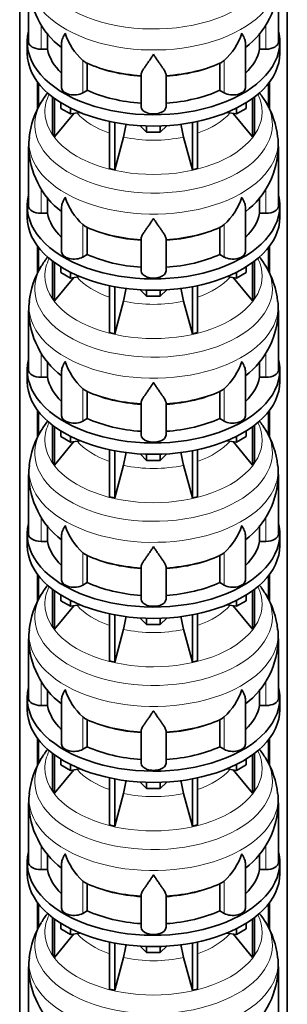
# Model space of a CAD drawing. Header units: millimetres. Extents: x -303 to -74, y -428 to 1006.
# Tile 6 of 26: x -113 to -74, y -307 to -165. Entities that reach past the tile are written whole.
import ezdxf

# ---------------------------------------------------------------- set-up
doc = ezdxf.new("R2010")
doc.units = ezdxf.units.MM
doc.layers.add('LOW_134-18', color=7, linetype='Continuous')
doc.layers.add('VSI134_DIFFUSORE', color=7, linetype='Continuous')

# ---------------------------------------------------------------- blocks, each defined once
blk = doc.blocks.new('SE4')
at = {"layer": 'LOW_134-18', "color": 7, "linetype": 'Continuous', "lineweight": 35}
for p, q in [((-112.67, -374.62), (-112.67, 54.11)), ((-74.1, -374.62), (-74.1, 54.11)), ((-110.12, -173.7), (-110.12, -177.69)), ((-109.97, -173.9), (-109.97, -177.39)), ((-76.8, -173.9), (-76.8, -177.39)), ((-76.65, -173.7), (-76.65, -177.68)), ((-110.12, -197.38), (-110.12, -201.37)), ((-76.65, -197.38), (-76.65, -201.36)), ((-109.97, -197.58), (-109.97, -201.07)), ((-76.8, -197.58), (-76.8, -201.07)), ((-110.12, -221.06), (-110.12, -225.05)), ((-109.97, -221.26), (-109.97, -224.74)), ((-76.8, -221.26), (-76.8, -224.75)), ((-76.65, -221.06), (-76.65, -225.04)), ((-110.12, -244.74), (-110.12, -248.72)), ((-109.97, -244.93), (-109.97, -248.42)), ((-76.8, -244.93), (-76.8, -248.42)), ((-76.65, -244.74), (-76.65, -248.72)), ((-110.12, -268.41), (-110.12, -272.4)), ((-76.65, -268.41), (-76.65, -272.4)), ((-109.97, -268.61), (-109.97, -272.1)), ((-76.8, -268.61), (-76.8, -272.1)), ((-110.12, -292.09), (-110.12, -296.08)), ((-109.97, -292.29), (-109.97, -295.78)), ((-76.8, -292.29), (-76.8, -295.78)), ((-76.65, -292.09), (-76.65, -296.07))]:
    blk.add_line(p, q, dxfattribs=at)
at = {"layer": 'VSI134_DIFFUSORE', "color": 7, "linetype": 'Continuous', "lineweight": 35}
for p, q in [((-111.38, -159.33), (-111.38, -167.94)), ((-75.38, -167.94), (-75.38, -159.33)), ((-108.68, -168.98), (-108.68, -166.68)), ((-78.09, -166.69), (-78.09, -168.98)), ((-111.58, -167.94), (-111.58, -169.57)), ((-109.58, -168.98), (-108.68, -168.98)), ((-106.64, -168.12), (-106.64, -174.55)), ((-80.13, -174.55), (-80.13, -168.09)), ((-78.09, -168.98), (-77.18, -168.98)), ((-75.18, -169.57), (-75.18, -167.94)), ((-103.28, -170.83), (-103.57, -170.62)), ((-102.93, -174.92), (-102.93, -171.02)), ((-83.84, -171.02), (-83.84, -174.92)), ((-83.2, -170.62), (-83.49, -170.83)), ((-95.18, -177.29), (-95.18, -172.62)), ((-91.58, -177.29), (-91.58, -172.62)), ((-107.95, -175.87), (-107.95, -181.21)), ((-107.64, -176.1), (-107.64, -181.63)), ((-103.57, -175.29), (-102.93, -174.92)), ((-83.84, -174.92), (-83.2, -175.29)), ((-79.12, -176.1), (-79.12, -181.63)), ((-78.82, -175.87), (-78.82, -181.21)), ((-106.74, -177.52), (-106.74, -176.71)), ((-105.35, -178.32), (-106.74, -177.52)), ((-105.35, -178.32), (-105.35, -177.49)), ((-81.42, -178.32), (-81.42, -177.49)), ((-80.03, -177.52), (-81.42, -178.32)), ((-80.03, -177.52), (-80.03, -176.71)), ((-107.64, -181.63), (-104.87, -178.25)), ((-103.98, -178.11), (-105.35, -178.32)), ((-81.42, -178.32), (-82.79, -178.11)), ((-81.9, -178.25), (-79.12, -181.63)), ((-99.72, -179.42), (-99.72, -186.21)), ((-98.98, -179.57), (-98.98, -186.38)), ((-94.37, -180.95), (-95.3, -180.02)), ((-94.37, -180.95), (-94.37, -180.06)), ((-91.47, -180.02), (-92.4, -180.95)), ((-92.4, -180.95), (-92.4, -180.06)), ((-87.78, -179.57), (-87.78, -186.38)), ((-87.04, -179.42), (-87.04, -186.21)), ((-107.95, -181.21), (-107.64, -181.63)), ((-98.98, -186.38), (-97.73, -181.66)), ((-92.4, -180.95), (-94.37, -180.95)), ((-89.04, -181.66), (-87.78, -186.38)), ((-79.12, -181.63), (-78.82, -181.21)), ((-111.38, -183.01), (-111.38, -191.62)), ((-75.38, -191.62), (-75.38, -183.01)), ((-99.72, -186.21), (-98.98, -186.38)), ((-87.78, -186.38), (-87.04, -186.21)), ((-108.68, -192.66), (-108.68, -190.36)), ((-78.09, -190.37), (-78.09, -192.66)), ((-111.58, -191.62), (-111.58, -193.25)), ((-80.13, -198.23), (-80.13, -191.77)), ((-75.18, -193.25), (-75.18, -191.62)), ((-109.58, -192.66), (-108.68, -192.66)), ((-106.64, -191.8), (-106.64, -198.23)), ((-78.09, -192.66), (-77.18, -192.66)), ((-103.28, -194.51), (-103.57, -194.3)), ((-83.2, -194.3), (-83.49, -194.51)), ((-102.93, -198.6), (-102.93, -194.7)), ((-83.84, -194.7), (-83.84, -198.6)), ((-95.18, -200.97), (-95.18, -196.3)), ((-91.58, -200.97), (-91.58, -196.3)), ((-103.57, -198.97), (-102.93, -198.6)), ((-83.84, -198.6), (-83.2, -198.97)), ((-107.95, -199.55), (-107.95, -204.89)), ((-107.64, -199.78), (-107.64, -205.31)), ((-79.12, -199.78), (-79.12, -205.31)), ((-78.82, -199.55), (-78.82, -204.89)), ((-106.74, -201.2), (-106.74, -200.39)), ((-105.35, -202), (-106.74, -201.2)), ((-105.35, -202), (-105.35, -201.17)), ((-81.42, -202), (-81.42, -201.17)), ((-80.03, -201.2), (-81.42, -202)), ((-80.03, -201.2), (-80.03, -200.39)), ((-107.64, -205.31), (-104.87, -201.93)), ((-103.98, -201.79), (-105.35, -202)), ((-99.72, -203.1), (-99.72, -209.88)), ((-87.04, -203.1), (-87.04, -209.88)), ((-81.42, -202), (-82.79, -201.79)), ((-81.9, -201.93), (-79.12, -205.31)), ((-98.98, -203.25), (-98.98, -210.06)), ((-94.37, -204.63), (-95.3, -203.7)), ((-94.37, -204.63), (-94.37, -203.74)), ((-91.47, -203.7), (-92.4, -204.63)), ((-92.4, -204.63), (-92.4, -203.74)), ((-87.78, -203.25), (-87.78, -210.06)), ((-107.95, -204.89), (-107.64, -205.31)), ((-98.98, -210.06), (-97.73, -205.34)), ((-92.4, -204.63), (-94.37, -204.63)), ((-89.04, -205.34), (-87.78, -210.06)), ((-79.12, -205.31), (-78.82, -204.89)), ((-111.38, -206.68), (-111.38, -215.29)), ((-75.38, -215.29), (-75.38, -206.68)), ((-99.72, -209.88), (-98.98, -210.06)), ((-87.78, -210.06), (-87.04, -209.88)), ((-108.68, -216.33), (-108.68, -214.04)), ((-78.09, -214.05), (-78.09, -216.33)), ((-111.58, -215.29), (-111.58, -216.93)), ((-106.64, -215.48), (-106.64, -221.91)), ((-80.13, -221.91), (-80.13, -215.45)), ((-75.18, -216.93), (-75.18, -215.29)), ((-109.58, -216.33), (-108.68, -216.33)), ((-78.09, -216.33), (-77.18, -216.33)), ((-103.28, -218.18), (-103.57, -217.97)), ((-102.93, -222.27), (-102.93, -218.38)), ((-83.84, -218.38), (-83.84, -222.27)), ((-83.2, -217.97), (-83.49, -218.18)), ((-95.18, -224.65), (-95.18, -219.98)), ((-91.58, -224.65), (-91.58, -219.98)), ((-103.57, -222.64), (-102.93, -222.27)), ((-83.84, -222.27), (-83.2, -222.64)), ((-107.95, -223.23), (-107.95, -228.56)), ((-107.64, -223.46), (-107.64, -228.99)), ((-106.74, -224.88), (-106.74, -224.07)), ((-80.03, -224.88), (-80.03, -224.07)), ((-79.12, -223.46), (-79.12, -228.99)), ((-78.82, -223.23), (-78.82, -228.56)), ((-107.64, -228.99), (-104.87, -225.61)), ((-105.35, -225.68), (-106.74, -224.88)), ((-105.35, -225.68), (-105.35, -224.85)), ((-103.98, -225.47), (-105.35, -225.68)), ((-81.42, -225.68), (-82.79, -225.47)), ((-81.9, -225.61), (-79.12, -228.99)), ((-81.42, -225.68), (-81.42, -224.85)), ((-80.03, -224.88), (-81.42, -225.68)), ((-99.72, -226.78), (-99.72, -233.56)), ((-98.98, -226.93), (-98.98, -233.74)), ((-87.78, -226.93), (-87.78, -233.74)), ((-87.04, -226.78), (-87.04, -233.56)), ((-107.95, -228.56), (-107.64, -228.99)), ((-94.37, -228.31), (-95.3, -227.38)), ((-94.37, -228.31), (-94.37, -227.42)), ((-92.4, -228.31), (-94.37, -228.31)), ((-91.47, -227.38), (-92.4, -228.31)), ((-92.4, -228.31), (-92.4, -227.42)), ((-79.12, -228.99), (-78.82, -228.56)), ((-98.98, -233.74), (-97.73, -229.02)), ((-89.04, -229.02), (-87.78, -233.74)), ((-111.38, -230.36), (-111.38, -238.97)), ((-75.38, -238.97), (-75.38, -230.36)), ((-99.72, -233.56), (-98.98, -233.74)), ((-87.78, -233.74), (-87.04, -233.56)), ((-108.68, -240.01), (-108.68, -237.72)), ((-78.09, -237.72), (-78.09, -240.01)), ((-111.58, -238.97), (-111.58, -240.61)), ((-109.58, -240.01), (-108.68, -240.01)), ((-106.64, -239.15), (-106.64, -245.59)), ((-80.13, -245.59), (-80.13, -239.13)), ((-78.09, -240.01), (-77.18, -240.01)), ((-75.18, -240.61), (-75.18, -238.97)), ((-103.28, -241.86), (-103.57, -241.65)), ((-102.93, -245.95), (-102.93, -242.06)), ((-83.84, -242.06), (-83.84, -245.95)), ((-83.2, -241.65), (-83.49, -241.86)), ((-95.18, -248.33), (-95.18, -243.66)), ((-91.58, -248.33), (-91.58, -243.66)), ((-107.95, -246.91), (-107.95, -252.24)), ((-107.64, -247.14), (-107.64, -252.67)), ((-103.57, -246.32), (-102.93, -245.95)), ((-83.84, -245.95), (-83.2, -246.32)), ((-79.12, -247.14), (-79.12, -252.67)), ((-78.82, -246.91), (-78.82, -252.24)), ((-106.74, -248.56), (-106.74, -247.75)), ((-105.35, -249.36), (-106.74, -248.56)), ((-105.35, -249.36), (-105.35, -248.53)), ((-81.42, -249.36), (-81.42, -248.53)), ((-80.03, -248.56), (-81.42, -249.36)), ((-80.03, -248.56), (-80.03, -247.75)), ((-107.64, -252.67), (-104.87, -249.29)), ((-103.98, -249.15), (-105.35, -249.36)), ((-81.42, -249.36), (-82.79, -249.15)), ((-81.9, -249.29), (-79.12, -252.67)), ((-99.72, -250.46), (-99.72, -257.24)), ((-98.98, -250.6), (-98.98, -257.42)), ((-94.37, -251.99), (-95.3, -251.06)), ((-94.37, -251.99), (-94.37, -251.1)), ((-91.47, -251.06), (-92.4, -251.99)), ((-92.4, -251.99), (-92.4, -251.1)), ((-87.78, -250.6), (-87.78, -257.42)), ((-87.04, -250.46), (-87.04, -257.24)), ((-107.95, -252.24), (-107.64, -252.67)), ((-98.98, -257.42), (-97.73, -252.69)), ((-92.4, -251.99), (-94.37, -251.99)), ((-89.04, -252.69), (-87.78, -257.42)), ((-79.12, -252.67), (-78.82, -252.24)), ((-111.38, -254.04), (-111.38, -262.65)), ((-75.38, -262.65), (-75.38, -254.04)), ((-99.72, -257.24), (-98.98, -257.42)), ((-87.78, -257.42), (-87.04, -257.24)), ((-108.68, -263.69), (-108.68, -261.4)), ((-78.09, -261.4), (-78.09, -263.69)), ((-111.58, -262.65), (-111.58, -264.28)), ((-80.13, -269.27), (-80.13, -262.81)), ((-75.18, -264.28), (-75.18, -262.65)), ((-109.58, -263.69), (-108.68, -263.69)), ((-106.64, -262.83), (-106.64, -269.27)), ((-78.09, -263.69), (-77.18, -263.69)), ((-103.28, -265.54), (-103.57, -265.33)), ((-83.2, -265.33), (-83.49, -265.54)), ((-102.93, -269.63), (-102.93, -265.74)), ((-83.84, -265.74), (-83.84, -269.63)), ((-95.18, -272), (-95.18, -267.34)), ((-91.58, -272), (-91.58, -267.34)), ((-103.57, -270), (-102.93, -269.63)), ((-83.84, -269.63), (-83.2, -270)), ((-107.95, -270.59), (-107.95, -275.92)), ((-107.64, -270.81), (-107.64, -276.35)), ((-79.12, -270.81), (-79.12, -276.35)), ((-78.82, -270.59), (-78.82, -275.92)), ((-106.74, -272.24), (-106.74, -271.43)), ((-105.35, -273.04), (-106.74, -272.24)), ((-105.35, -273.04), (-105.35, -272.2)), ((-81.42, -273.04), (-81.42, -272.2)), ((-80.03, -272.24), (-81.42, -273.04)), ((-80.03, -272.24), (-80.03, -271.43)), ((-107.64, -276.35), (-104.87, -272.96)), ((-103.98, -272.83), (-105.35, -273.04)), ((-99.72, -274.13), (-99.72, -280.92)), ((-87.04, -274.13), (-87.04, -280.92)), ((-81.42, -273.04), (-82.79, -272.83)), ((-81.9, -272.96), (-79.12, -276.35)), ((-98.98, -274.28), (-98.98, -281.1)), ((-94.37, -275.66), (-95.3, -274.73)), ((-94.37, -275.66), (-94.37, -274.78)), ((-91.47, -274.73), (-92.4, -275.66)), ((-92.4, -275.66), (-92.4, -274.78)), ((-87.78, -274.28), (-87.78, -281.1)), ((-107.95, -275.92), (-107.64, -276.35)), ((-98.98, -281.1), (-97.73, -276.37)), ((-92.4, -275.66), (-94.37, -275.66)), ((-89.04, -276.37), (-87.78, -281.1)), ((-79.12, -276.35), (-78.82, -275.92)), ((-111.38, -277.72), (-111.38, -286.33)), ((-75.38, -286.33), (-75.38, -277.72)), ((-99.72, -280.92), (-98.98, -281.1)), ((-87.78, -281.1), (-87.04, -280.92)), ((-108.68, -287.37), (-108.68, -285.08)), ((-78.09, -285.08), (-78.09, -287.37)), ((-111.58, -286.33), (-111.58, -287.96)), ((-106.64, -286.51), (-106.64, -292.94)), ((-80.13, -292.94), (-80.13, -286.49)), ((-75.18, -287.96), (-75.18, -286.33)), ((-109.58, -287.37), (-108.68, -287.37)), ((-78.09, -287.37), (-77.18, -287.37)), ((-103.28, -289.22), (-103.57, -289.01)), ((-102.93, -293.31), (-102.93, -289.41)), ((-83.84, -289.41), (-83.84, -293.31)), ((-83.2, -289.01), (-83.49, -289.22)), ((-95.18, -295.68), (-95.18, -291.01)), ((-91.58, -295.68), (-91.58, -291.01)), ((-103.57, -293.68), (-102.93, -293.31)), ((-83.84, -293.31), (-83.2, -293.68)), ((-107.95, -294.26), (-107.95, -299.6)), ((-107.64, -294.49), (-107.64, -300.03)), ((-106.74, -295.92), (-106.74, -295.1)), ((-80.03, -295.92), (-80.03, -295.1)), ((-79.12, -294.49), (-79.12, -300.03)), ((-78.82, -294.26), (-78.82, -299.6)), ((-107.64, -300.03), (-104.87, -296.64)), ((-105.35, -296.72), (-106.74, -295.92)), ((-105.35, -296.72), (-105.35, -295.88)), ((-103.98, -296.51), (-105.35, -296.72)), ((-81.42, -296.72), (-82.79, -296.51)), ((-81.9, -296.64), (-79.12, -300.03)), ((-81.42, -296.72), (-81.42, -295.88)), ((-80.03, -295.92), (-81.42, -296.72)), ((-99.72, -297.81), (-99.72, -304.6)), ((-98.98, -297.96), (-98.98, -304.78)), ((-87.78, -297.96), (-87.78, -304.78)), ((-87.04, -297.81), (-87.04, -304.6)), ((-107.95, -299.6), (-107.64, -300.03)), ((-94.37, -299.34), (-95.3, -298.41)), ((-94.37, -299.34), (-94.37, -298.46)), ((-92.4, -299.34), (-94.37, -299.34)), ((-91.47, -298.41), (-92.4, -299.34)), ((-92.4, -299.34), (-92.4, -298.46)), ((-79.12, -300.03), (-78.82, -299.6)), ((-98.98, -304.78), (-97.73, -300.05)), ((-89.04, -300.05), (-87.78, -304.78)), ((-111.38, -301.4), (-111.38, -310.01)), ((-75.38, -310.01), (-75.38, -301.4)), ((-99.72, -304.6), (-98.98, -304.78)), ((-87.78, -304.78), (-87.04, -304.6))]:
    blk.add_line(p, q, dxfattribs=at)
at = {"layer": 'VSI134_DIFFUSORE', "color": 4, "linetype": 'Continuous', "lineweight": 9}
for p, q in [((-109.58, -168.98), (-109.58, -165.42)), ((-77.18, -168.98), (-77.18, -165.42)), ((-103.57, -175.29), (-103.57, -170.62)), ((-83.2, -175.29), (-83.2, -170.62)), ((-109.58, -192.66), (-109.58, -189.09)), ((-77.18, -192.66), (-77.18, -189.1)), ((-103.57, -198.97), (-103.57, -194.3)), ((-83.2, -198.97), (-83.2, -194.3)), ((-109.58, -216.33), (-109.58, -212.77)), ((-77.18, -216.33), (-77.18, -212.78)), ((-103.57, -222.64), (-103.57, -217.97)), ((-83.2, -222.64), (-83.2, -217.97)), ((-109.58, -240.01), (-109.58, -236.45)), ((-77.18, -240.01), (-77.18, -236.46)), ((-103.57, -246.32), (-103.57, -241.65)), ((-83.2, -246.32), (-83.2, -241.65)), ((-109.58, -263.69), (-109.58, -260.13)), ((-77.18, -263.69), (-77.18, -260.14)), ((-103.57, -270), (-103.57, -265.33)), ((-83.2, -270), (-83.2, -265.33)), ((-109.58, -287.37), (-109.58, -283.81)), ((-77.18, -287.37), (-77.18, -283.82)), ((-103.57, -293.68), (-103.57, -289.01)), ((-83.2, -293.68), (-83.2, -289.01))]:
    blk.add_line(p, q, dxfattribs=at)
at = {"layer": 'VSI134_DIFFUSORE', "color": 7, "linetype": 'Continuous', "lineweight": 35}
for centre, radius, start, end in [((-99.19, -159.12), 12.19, 181.2216, 232.2023), ((-87.56, -159.12), 12.17, 307.7099, 359.0289), ((-97.07, -163.63), 9.55, 198.6373, 227.0857), ((-89.7, -163.63), 9.55, 312.9143, 341.3628), ((-101.7, -168.35), 2.94, 237.4509, 245.3566), ((-85.07, -168.35), 2.94, 294.6434, 302.5491), ((-97.64, -183.75), 13.89, 142.2879, 149.119), ((-89.11, -183.77), 13.89, 30.9538, 38.0526), ((-99.08, -183.02), 12.28, 148.6601, 173.9455), ((-87.66, -182.98), 12.24, 5.9999, 31.4188), ((-115.7, -176.8), 18.62, 344.857, 350.8372), ((-71.33, -176.84), 18.35, 189.1507, 195.2315), ((-104.5, -182.82), 6.87, 170.8265, 181.9721), ((-82.07, -182.79), 6.68, 358.1122, 9.3517), ((-99.19, -182.79), 12.19, 181.2216, 232.2023), ((-87.56, -182.8), 12.17, 307.7099, 359.0289), ((-97.07, -187.3), 9.55, 198.6373, 227.0857), ((-89.7, -187.3), 9.55, 312.9143, 341.3628), ((-101.7, -192.03), 2.94, 237.4509, 245.3566), ((-85.07, -192.03), 2.94, 294.6434, 302.5491), ((-99.08, -206.69), 12.28, 148.6601, 173.9455), ((-97.64, -207.43), 13.89, 142.2879, 149.119), ((-89.11, -207.45), 13.89, 30.9538, 37.7826), ((-87.66, -206.66), 12.24, 5.9999, 31.4188), ((-115.7, -200.47), 18.62, 344.857, 350.8372), ((-71.33, -200.52), 18.35, 189.1507, 195.2315), ((-104.5, -206.5), 6.87, 170.8265, 181.9721), ((-82.07, -206.46), 6.68, 358.1122, 9.3517), ((-99.19, -206.47), 12.19, 181.2216, 232.2023), ((-87.56, -206.48), 12.17, 307.7099, 359.0289), ((-97.07, -210.98), 9.55, 198.6373, 227.0857), ((-89.7, -210.98), 9.55, 312.9143, 341.3628), ((-101.7, -215.71), 2.94, 237.4509, 245.3566), ((-85.07, -215.71), 2.94, 294.6434, 302.5491), ((-97.64, -231.11), 13.89, 142.2879, 149.119), ((-89.11, -231.13), 13.89, 30.9538, 37.7826), ((-99.08, -230.37), 12.28, 148.6601, 173.9455), ((-87.66, -230.34), 12.24, 5.9999, 31.4188), ((-115.7, -224.15), 18.62, 344.857, 350.8372), ((-71.33, -224.2), 18.35, 189.1507, 195.2315), ((-104.5, -230.17), 6.87, 170.8265, 181.9721), ((-82.07, -230.14), 6.68, 358.1122, 9.3517), ((-99.19, -230.15), 12.19, 181.2216, 232.2023), ((-87.56, -230.16), 12.17, 307.7099, 359.0289), ((-97.07, -234.66), 9.55, 198.6373, 227.0857), ((-89.7, -234.66), 9.55, 312.9143, 341.3628), ((-101.7, -239.38), 2.94, 237.4509, 245.3566), ((-85.07, -239.38), 2.94, 294.6434, 302.5491), ((-97.64, -254.79), 13.89, 142.2879, 149.119), ((-89.11, -254.81), 13.89, 30.9538, 37.7826), ((-99.08, -254.05), 12.28, 148.6601, 173.9455), ((-87.66, -254.02), 12.24, 5.9999, 31.4188), ((-115.7, -247.83), 18.62, 344.857, 350.8372), ((-71.33, -247.87), 18.35, 189.1507, 195.2315), ((-104.5, -253.85), 6.87, 170.8265, 181.9721), ((-82.07, -253.82), 6.68, 358.1122, 9.3517), ((-99.19, -253.83), 12.19, 181.2216, 232.2023), ((-87.56, -253.83), 12.17, 307.7099, 359.0289), ((-97.07, -258.34), 9.55, 198.6373, 227.0857), ((-89.7, -258.34), 9.55, 312.9143, 341.3628), ((-101.7, -263.06), 2.94, 237.4509, 245.3566), ((-85.07, -263.06), 2.94, 294.6434, 302.5491), ((-99.08, -277.73), 12.28, 148.6601, 173.9455), ((-97.64, -278.46), 13.89, 142.2879, 149.119), ((-89.11, -278.48), 13.89, 30.9538, 37.7826), ((-87.66, -277.69), 12.24, 5.9999, 31.4188), ((-115.7, -271.51), 18.62, 344.857, 350.8372), ((-71.33, -271.55), 18.35, 189.1507, 195.2315), ((-104.5, -277.53), 6.87, 170.8265, 181.9721), ((-82.07, -277.5), 6.68, 358.1122, 9.3517), ((-99.19, -277.51), 12.19, 181.2216, 232.2023), ((-87.56, -277.51), 12.17, 307.7099, 359.0289), ((-97.07, -282.02), 9.55, 198.6373, 227.0857), ((-89.7, -282.02), 9.55, 312.9143, 341.3628), ((-101.7, -286.74), 2.94, 237.4509, 245.3566), ((-85.07, -286.74), 2.94, 294.6434, 302.5491), ((-97.64, -302.14), 13.89, 142.1029, 149.119), ((-89.11, -302.16), 13.89, 30.9538, 38.0526), ((-99.08, -301.41), 12.28, 148.6601, 173.9455), ((-87.66, -301.37), 12.24, 5.9999, 31.4188), ((-115.7, -295.19), 18.62, 344.857, 350.8372), ((-71.33, -295.23), 18.35, 189.1507, 195.2315), ((-104.5, -301.21), 6.87, 170.8265, 181.9721), ((-82.07, -301.18), 6.68, 358.1122, 9.3517), ((-99.19, -301.19), 12.19, 181.2216, 232.2023), ((-87.56, -301.19), 12.17, 307.7099, 359.0289)]:
    blk.add_arc(centre, radius, start, end, dxfattribs=at)
at = {"layer": 'VSI134_DIFFUSORE', "color": 4, "linetype": 'Continuous', "lineweight": 9}
for centre, major_axis, start_param, end_param in [((-93.38, -156.18), (17.13, 0), 2.81047, 6.283185), ((-93.38, -158.73), (-17.97, 0), 0, 3.209618), ((-93.38, -163.64), (-15.9, 0), 0.898849, 1.457346), ((-93.38, -163.64), (15.9, 0), 4.82584, 5.384336), ((-93.38, -178.02), (-15.66, 0), 0, 3.425204), ((-93.38, -178.02), (-15.66, 0), 5.999574, 6.283185), ((-93.38, -179.86), (17.13, 0), 2.81047, 6.283185), ((-93.38, -179.86), (17.13, 0), 0, 0.330872), ((-93.38, -175), (-12.33, 0), 0.463231, 1.030574), ((-93.38, -175), (12.33, 0), 5.252612, 5.819954), ((-93.38, -182.41), (-17.97, 0), 0, 3.209618), ((-93.38, -182.41), (-17.97, 0), 6.216036, 6.283185), ((-93.38, -175), (-12.33, 0), 1.210556, 1.931037), ((-93.38, -187.32), (-15.9, 0), 0.898849, 1.457346), ((-93.38, -187.32), (15.9, 0), 4.82584, 5.384336), ((-93.38, -201.7), (-15.66, 0), 0, 3.425204), ((-93.38, -201.7), (-15.66, 0), 5.999574, 6.283185), ((-93.38, -203.54), (17.13, 0), 2.81047, 6.283185), ((-93.38, -203.54), (17.13, 0), 0, 0.330872), ((-93.38, -198.68), (-12.33, 0), 0.463231, 1.030574), ((-93.38, -198.68), (12.33, 0), 5.252612, 5.819954), ((-93.38, -206.09), (-17.97, 0), 0, 3.209618), ((-93.38, -206.09), (-17.97, 0), 6.216036, 6.283185), ((-93.38, -198.68), (-12.33, 0), 1.210556, 1.931037), ((-93.38, -211), (-15.9, 0), 0.898849, 1.457346), ((-93.38, -211), (15.9, 0), 4.82584, 5.384336), ((-93.38, -225.38), (-15.66, 0), 0, 3.425204), ((-93.38, -225.38), (-15.66, 0), 5.999574, 6.283185), ((-93.38, -227.22), (17.13, 0), 2.81047, 6.283185), ((-93.38, -227.22), (17.13, 0), 0, 0.330872), ((-93.38, -222.36), (-12.33, 0), 0.463231, 1.030574), ((-93.38, -222.36), (12.33, 0), 5.252612, 5.819954), ((-93.38, -229.77), (-17.97, 0), 0, 3.209618), ((-93.38, -229.77), (-17.97, 0), 6.216036, 6.283185), ((-93.38, -222.36), (-12.33, 0), 1.210556, 1.931037), ((-93.38, -234.68), (-15.9, 0), 0.898849, 1.457346), ((-93.38, -234.68), (15.9, 0), 4.82584, 5.384336), ((-93.38, -249.06), (-15.66, 0), 0, 3.425204), ((-93.38, -249.06), (-15.66, 0), 5.999574, 6.283185), ((-93.38, -250.9), (17.13, 0), 2.81047, 6.283185), ((-93.38, -250.9), (17.13, 0), 0, 0.330872), ((-93.38, -246.04), (-12.33, 0), 0.463231, 1.030574), ((-93.38, -246.04), (12.33, 0), 5.252612, 5.819954), ((-93.38, -253.45), (-17.97, 0), 0, 3.209618), ((-93.38, -253.45), (-17.97, 0), 6.216036, 6.283185), ((-93.38, -246.04), (-12.33, 0), 1.210556, 1.931037), ((-93.38, -258.36), (-15.9, 0), 0.898849, 1.457346), ((-93.38, -258.36), (15.9, 0), 4.82584, 5.384336), ((-93.38, -272.74), (-15.66, 0), 0, 3.425204), ((-93.38, -272.74), (-15.66, 0), 5.999574, 6.283185), ((-93.38, -274.58), (17.13, 0), 2.81047, 6.283185), ((-93.38, -274.58), (17.13, 0), 0, 0.330872), ((-93.38, -269.71), (-12.33, 0), 0.463231, 1.030574), ((-93.38, -269.71), (12.33, 0), 5.252612, 5.819954), ((-93.38, -277.13), (-17.97, 0), 0, 3.209618), ((-93.38, -277.13), (-17.97, 0), 6.216036, 6.283185), ((-93.38, -269.71), (-12.33, 0), 1.210556, 1.931037), ((-93.38, -282.04), (-15.9, 0), 0.898849, 1.457346), ((-93.38, -282.04), (15.9, 0), 4.82584, 5.384336), ((-93.38, -296.42), (-15.66, 0), 0, 3.425204), ((-93.38, -296.42), (-15.66, 0), 5.999574, 6.283185), ((-93.38, -298.25), (17.13, 0), 2.81047, 6.283185), ((-93.38, -298.25), (17.13, 0), 0, 0.330872), ((-93.38, -293.39), (-12.33, 0), 0.463231, 1.030574), ((-93.38, -293.39), (12.33, 0), 5.252612, 5.819954), ((-93.38, -300.81), (-17.97, 0), 0, 3.209618), ((-93.38, -300.81), (-17.97, 0), 6.216036, 6.283185), ((-93.38, -293.39), (-12.33, 0), 1.210556, 1.931037)]:
    blk.add_ellipse(centre, major_axis=major_axis, ratio=0.57735, start_param=start_param, end_param=end_param, dxfattribs=at)
at = {"layer": 'VSI134_DIFFUSORE', "color": 7, "linetype": 'Continuous', "lineweight": 35}
for centre, major_axis, start_param, end_param in [((-93.38, -167.94), (18.2, 0), 2.993207, 6.283185), ((-93.38, -167.94), (18.2, 0), 0, 0.148386), ((-109.58, -167.94), (1.8, 0), 3.141593, 4.712389), ((-93.38, -167.94), (-15.4, 0), 0.117151, 0.534109), ((-93.38, -167.94), (15.4, 0), 5.749077, 6.166034), ((-77.18, -167.94), (-1.8, 0), 1.570796, 3.141593), ((-93.38, -169.57), (-18.2, 0), 0, 3.141593), ((-93.38, -164.04), (-15.4, 0), 0.902549, 1.453645), ((-93.38, -164.04), (15.4, 0), 4.82954, 5.380636), ((-104.84, -174.55), (1.8, 0), 3.141593, 5.497787), ((-81.93, -174.55), (-1.8, 0), 0.785398, 3.141593), ((-93.38, -167.94), (-15.4, 0), 0.902549, 1.453645), ((-93.38, -167.94), (15.4, 0), 4.82954, 5.380636), ((-93.38, -177.29), (-1.8, 0), 0, 3.141593), ((-93.38, -191.62), (18.2, 0), 2.993207, 6.283185), ((-93.38, -191.62), (18.2, 0), 0, 0.148386), ((-109.58, -191.62), (1.8, 0), 3.141593, 4.712389), ((-77.18, -191.62), (-1.8, 0), 1.570796, 3.141593), ((-93.38, -191.62), (-15.4, 0), 0.117151, 0.534109), ((-93.38, -191.62), (15.4, 0), 5.749077, 6.166034), ((-93.38, -193.25), (-18.2, 0), 0, 3.141593), ((-93.38, -187.72), (-15.4, 0), 0.902549, 1.453645), ((-93.38, -187.72), (15.4, 0), 4.82954, 5.380636), ((-104.84, -198.23), (1.8, 0), 3.141593, 5.497787), ((-93.38, -191.62), (-15.4, 0), 0.902549, 1.453645), ((-93.38, -191.62), (15.4, 0), 4.82954, 5.380636), ((-81.93, -198.23), (-1.8, 0), 0.785398, 3.141593), ((-93.38, -200.97), (-1.8, 0), 0, 3.141593), ((-93.38, -215.29), (18.2, 0), 2.993207, 6.283185), ((-93.38, -215.29), (18.2, 0), 0, 0.148386), ((-109.58, -215.29), (1.8, 0), 3.141593, 4.712389), ((-77.18, -215.29), (-1.8, 0), 1.570796, 3.141593), ((-93.38, -216.93), (-18.2, 0), 0, 3.141593), ((-93.38, -215.29), (-15.4, 0), 0.117151, 0.534109), ((-93.38, -215.29), (15.4, 0), 5.749077, 6.166034), ((-93.38, -211.4), (-15.4, 0), 0.902549, 1.453645), ((-93.38, -211.4), (15.4, 0), 4.82954, 5.380636), ((-104.84, -221.91), (1.8, 0), 3.141593, 5.497787), ((-93.38, -215.29), (-15.4, 0), 0.902549, 1.453645), ((-93.38, -215.29), (15.4, 0), 4.82954, 5.380636), ((-81.93, -221.91), (-1.8, 0), 0.785398, 3.141593), ((-93.38, -224.65), (-1.8, 0), 0, 3.141593), ((-93.38, -238.97), (18.2, 0), 2.993207, 6.283185), ((-93.38, -238.97), (18.2, 0), 0, 0.148386), ((-109.58, -238.97), (1.8, 0), 3.141593, 4.712389), ((-93.38, -238.97), (-15.4, 0), 0.117151, 0.534109), ((-93.38, -238.97), (15.4, 0), 5.749077, 6.166034), ((-77.18, -238.97), (-1.8, 0), 1.570796, 3.141593), ((-93.38, -240.61), (-18.2, 0), 0, 3.141593), ((-93.38, -235.08), (-15.4, 0), 0.902549, 1.453645), ((-93.38, -235.08), (15.4, 0), 4.82954, 5.380636), ((-104.84, -245.59), (1.8, 0), 3.141593, 5.497787), ((-81.93, -245.59), (-1.8, 0), 0.785398, 3.141593), ((-93.38, -238.97), (-15.4, 0), 0.902549, 1.453645), ((-93.38, -238.97), (15.4, 0), 4.82954, 5.380636), ((-93.38, -248.33), (-1.8, 0), 0, 3.141593), ((-93.38, -262.65), (18.2, 0), 2.993207, 6.283185), ((-93.38, -262.65), (18.2, 0), 0, 0.148386), ((-109.58, -262.65), (1.8, 0), 3.141593, 4.712389), ((-77.18, -262.65), (-1.8, 0), 1.570796, 3.141593), ((-93.38, -262.65), (-15.4, 0), 0.117151, 0.534109), ((-93.38, -262.65), (15.4, 0), 5.749077, 6.166034), ((-93.38, -264.28), (-18.2, 0), 0, 3.141593), ((-93.38, -258.76), (-15.4, 0), 0.902549, 1.453645), ((-93.38, -258.76), (15.4, 0), 4.82954, 5.380636), ((-104.84, -269.27), (1.8, 0), 3.141593, 5.497787), ((-93.38, -262.65), (-15.4, 0), 0.902549, 1.453645), ((-93.38, -262.65), (15.4, 0), 4.82954, 5.380636), ((-81.93, -269.27), (-1.8, 0), 0.785398, 3.141593), ((-93.38, -272), (-1.8, 0), 0, 3.141593), ((-93.38, -286.33), (18.2, 0), 2.993207, 6.283185), ((-93.38, -286.33), (18.2, 0), 0, 0.148386), ((-109.58, -286.33), (1.8, 0), 3.141593, 4.712389), ((-77.18, -286.33), (-1.8, 0), 1.570796, 3.141593), ((-93.38, -287.96), (-18.2, 0), 0, 3.141593), ((-93.38, -286.33), (-15.4, 0), 0.117151, 0.534109), ((-93.38, -286.33), (15.4, 0), 5.749077, 6.166034), ((-93.38, -282.43), (-15.4, 0), 0.902549, 1.453645), ((-93.38, -282.43), (15.4, 0), 4.82954, 5.380636), ((-104.84, -292.94), (1.8, 0), 3.141593, 5.497787), ((-93.38, -286.33), (-15.4, 0), 0.902549, 1.453645), ((-93.38, -286.33), (15.4, 0), 4.82954, 5.380636), ((-81.93, -292.94), (-1.8, 0), 0.785398, 3.141593), ((-93.38, -295.68), (-1.8, 0), 0, 3.141593)]:
    blk.add_ellipse(centre, major_axis=major_axis, ratio=0.57735, start_param=start_param, end_param=end_param, dxfattribs=at)
for points, knots in [([(-106.64, -168.12), (-106.64, -168.09), (-106.64, -168.06), (-106.62, -167.82), (-106.56, -167.61), (-106.43, -167.28), (-106.38, -167.16), (-106.29, -166.99), (-106.25, -166.93), (-106.2, -166.83), (-106.18, -166.79), (-106.15, -166.74), (-106.13, -166.71), (-106.12, -166.69), (-106.11, -166.68)], [0.4600931, 0.4600931, 0.4600931, 0.4600931, 0.5, 0.5, 0.75, 0.75, 0.875, 0.875, 0.9375, 0.9375, 0.96875, 0.984375, 0.984375, 1, 1, 1, 1]), ([(-80.13, -168.11), (-80.13, -168.09), (-80.13, -168.06), (-80.14, -167.93), (-80.16, -167.83), (-80.21, -167.62), (-80.25, -167.51), (-80.34, -167.28), (-80.39, -167.17), (-80.48, -166.99), (-80.51, -166.93), (-80.57, -166.83), (-80.58, -166.8), (-80.62, -166.74), (-80.64, -166.71), (-80.66, -166.68)], [0.4658143, 0.4658143, 0.4658143, 0.4658143, 0.5, 0.5, 0.625, 0.625, 0.75, 0.75, 0.875, 0.875, 0.9375, 0.9375, 0.96875, 0.96875, 1, 1, 1, 1]), ([(-93.38, -169.72), (-93.41, -169.76), (-93.44, -169.81), (-93.49, -169.89), (-93.52, -169.93), (-93.6, -170.05), (-93.65, -170.14), (-93.81, -170.37), (-93.91, -170.53), (-94.11, -170.82), (-94.21, -170.96), (-94.4, -171.24), (-94.49, -171.36), (-94.66, -171.61), (-94.74, -171.72), (-94.85, -171.89), (-94.88, -171.94), (-94.95, -172.04), (-94.98, -172.09), (-95.06, -172.24), (-95.1, -172.33), (-95.17, -172.49), (-95.18, -172.56), (-95.18, -172.62)], [0, 0, 0, 0, 0.03125, 0.03125, 0.0625, 0.0625, 0.125, 0.125, 0.25, 0.25, 0.375, 0.375, 0.5, 0.5, 0.625, 0.625, 0.6875, 0.6875, 0.75, 0.75, 0.875, 0.875, 1, 1, 1, 1]), ([(-91.58, -172.62), (-91.58, -172.56), (-91.6, -172.49), (-91.66, -172.33), (-91.71, -172.24), (-91.79, -172.09), (-91.82, -172.04), (-91.89, -171.94), (-91.92, -171.89), (-92.03, -171.72), (-92.11, -171.61), (-92.28, -171.36), (-92.37, -171.24), (-92.56, -170.97), (-92.65, -170.82), (-92.86, -170.53), (-92.96, -170.37), (-93.12, -170.14), (-93.17, -170.05), (-93.25, -169.93), (-93.28, -169.89), (-93.33, -169.81), (-93.36, -169.76), (-93.38, -169.72)], [0, 0, 0, 0, 0.125, 0.125, 0.25, 0.25, 0.3125, 0.3125, 0.375, 0.375, 0.5, 0.5, 0.625, 0.625, 0.75, 0.75, 0.875, 0.875, 0.9375, 0.9375, 0.96875, 0.96875, 1, 1, 1, 1]), ([(-106.64, -191.8), (-106.64, -191.77), (-106.64, -191.74), (-106.62, -191.5), (-106.56, -191.29), (-106.43, -190.96), (-106.38, -190.84), (-106.29, -190.66), (-106.25, -190.6), (-106.2, -190.51), (-106.18, -190.47), (-106.15, -190.42), (-106.13, -190.39), (-106.12, -190.37), (-106.11, -190.36)], [0.4600931, 0.4600931, 0.4600931, 0.4600931, 0.5, 0.5, 0.75, 0.75, 0.875, 0.875, 0.9375, 0.9375, 0.96875, 0.984375, 0.984375, 1, 1, 1, 1]), ([(-80.13, -191.79), (-80.13, -191.77), (-80.13, -191.74), (-80.14, -191.61), (-80.16, -191.51), (-80.21, -191.3), (-80.25, -191.19), (-80.34, -190.96), (-80.39, -190.84), (-80.48, -190.67), (-80.51, -190.6), (-80.57, -190.51), (-80.58, -190.48), (-80.62, -190.42), (-80.64, -190.39), (-80.66, -190.36)], [0.4658143, 0.4658143, 0.4658143, 0.4658143, 0.5, 0.5, 0.625, 0.625, 0.75, 0.75, 0.875, 0.875, 0.9375, 0.9375, 0.96875, 0.96875, 1, 1, 1, 1]), ([(-93.38, -193.4), (-93.41, -193.44), (-93.44, -193.48), (-93.49, -193.57), (-93.52, -193.61), (-93.6, -193.73), (-93.65, -193.81), (-93.81, -194.05), (-93.91, -194.21), (-94.11, -194.5), (-94.21, -194.64), (-94.4, -194.91), (-94.49, -195.04), (-94.66, -195.29), (-94.74, -195.4), (-94.85, -195.57), (-94.88, -195.62), (-94.95, -195.72), (-94.98, -195.77), (-95.06, -195.92), (-95.1, -196), (-95.17, -196.16), (-95.18, -196.24), (-95.18, -196.3)], [0, 0, 0, 0, 0.03125, 0.03125, 0.0625, 0.0625, 0.125, 0.125, 0.25, 0.25, 0.375, 0.375, 0.5, 0.5, 0.625, 0.625, 0.6875, 0.6875, 0.75, 0.75, 0.875, 0.875, 1, 1, 1, 1]), ([(-91.58, -196.3), (-91.58, -196.24), (-91.6, -196.16), (-91.66, -196), (-91.71, -195.92), (-91.79, -195.77), (-91.82, -195.72), (-91.89, -195.62), (-91.92, -195.57), (-92.03, -195.4), (-92.11, -195.29), (-92.28, -195.04), (-92.37, -194.91), (-92.56, -194.64), (-92.65, -194.5), (-92.86, -194.21), (-92.96, -194.05), (-93.12, -193.81), (-93.17, -193.73), (-93.25, -193.61), (-93.28, -193.57), (-93.33, -193.48), (-93.36, -193.44), (-93.38, -193.4)], [0, 0, 0, 0, 0.125, 0.125, 0.25, 0.25, 0.3125, 0.3125, 0.375, 0.375, 0.5, 0.5, 0.625, 0.625, 0.75, 0.75, 0.875, 0.875, 0.9375, 0.9375, 0.96875, 0.96875, 1, 1, 1, 1]), ([(-106.64, -215.48), (-106.64, -215.45), (-106.64, -215.42), (-106.62, -215.18), (-106.56, -214.97), (-106.43, -214.64), (-106.38, -214.52), (-106.29, -214.34), (-106.25, -214.28), (-106.2, -214.19), (-106.18, -214.14), (-106.15, -214.1), (-106.13, -214.07), (-106.12, -214.05), (-106.11, -214.03)], [0.4600931, 0.4600931, 0.4600931, 0.4600931, 0.5, 0.5, 0.75, 0.75, 0.875, 0.875, 0.9375, 0.9375, 0.96875, 0.984375, 0.984375, 1, 1, 1, 1]), ([(-80.13, -215.47), (-80.13, -215.44), (-80.13, -215.42), (-80.14, -215.29), (-80.16, -215.19), (-80.21, -214.97), (-80.25, -214.86), (-80.34, -214.64), (-80.39, -214.52), (-80.48, -214.34), (-80.51, -214.28), (-80.57, -214.19), (-80.58, -214.16), (-80.62, -214.1), (-80.64, -214.07), (-80.66, -214.03)], [0.4658143, 0.4658143, 0.4658143, 0.4658143, 0.5, 0.5, 0.625, 0.625, 0.75, 0.75, 0.875, 0.875, 0.9375, 0.9375, 0.96875, 0.96875, 1, 1, 1, 1]), ([(-93.38, -217.08), (-93.41, -217.12), (-93.44, -217.16), (-93.49, -217.25), (-93.52, -217.29), (-93.6, -217.41), (-93.65, -217.49), (-93.81, -217.73), (-93.91, -217.88), (-94.11, -218.18), (-94.21, -218.32), (-94.4, -218.59), (-94.49, -218.72), (-94.66, -218.96), (-94.74, -219.08), (-94.85, -219.24), (-94.88, -219.3), (-94.95, -219.4), (-94.98, -219.45), (-95.06, -219.59), (-95.1, -219.68), (-95.17, -219.84), (-95.18, -219.91), (-95.18, -219.98)], [0, 0, 0, 0, 0.03125, 0.03125, 0.0625, 0.0625, 0.125, 0.125, 0.25, 0.25, 0.375, 0.375, 0.5, 0.5, 0.625, 0.625, 0.6875, 0.6875, 0.75, 0.75, 0.875, 0.875, 1, 1, 1, 1]), ([(-91.58, -219.98), (-91.58, -219.91), (-91.6, -219.84), (-91.66, -219.68), (-91.71, -219.6), (-91.79, -219.45), (-91.82, -219.4), (-91.89, -219.3), (-91.92, -219.24), (-92.03, -219.08), (-92.11, -218.97), (-92.28, -218.72), (-92.37, -218.59), (-92.56, -218.32), (-92.65, -218.18), (-92.86, -217.88), (-92.96, -217.73), (-93.12, -217.49), (-93.17, -217.41), (-93.25, -217.29), (-93.28, -217.25), (-93.33, -217.16), (-93.36, -217.12), (-93.38, -217.08)], [0, 0, 0, 0, 0.125, 0.125, 0.25, 0.25, 0.3125, 0.3125, 0.375, 0.375, 0.5, 0.5, 0.625, 0.625, 0.75, 0.75, 0.875, 0.875, 0.9375, 0.9375, 0.96875, 0.96875, 1, 1, 1, 1]), ([(-106.64, -239.16), (-106.64, -239.13), (-106.64, -239.09), (-106.62, -238.86), (-106.56, -238.65), (-106.43, -238.31), (-106.38, -238.2), (-106.29, -238.02), (-106.25, -237.96), (-106.2, -237.87), (-106.18, -237.82), (-106.15, -237.78), (-106.13, -237.74), (-106.12, -237.73), (-106.11, -237.71)], [0.4600931, 0.4600931, 0.4600931, 0.4600931, 0.5, 0.5, 0.75, 0.75, 0.875, 0.875, 0.9375, 0.9375, 0.96875, 0.984375, 0.984375, 1, 1, 1, 1]), ([(-80.13, -239.15), (-80.13, -239.12), (-80.13, -239.09), (-80.14, -238.97), (-80.16, -238.86), (-80.21, -238.65), (-80.25, -238.54), (-80.34, -238.32), (-80.39, -238.2), (-80.48, -238.02), (-80.51, -237.96), (-80.57, -237.87), (-80.58, -237.84), (-80.62, -237.78), (-80.64, -237.74), (-80.66, -237.71)], [0.4658143, 0.4658143, 0.4658143, 0.4658143, 0.5, 0.5, 0.625, 0.625, 0.75, 0.75, 0.875, 0.875, 0.9375, 0.9375, 0.96875, 0.96875, 1, 1, 1, 1]), ([(-93.38, -240.76), (-93.41, -240.8), (-93.44, -240.84), (-93.49, -240.92), (-93.52, -240.97), (-93.6, -241.09), (-93.65, -241.17), (-93.81, -241.41), (-93.91, -241.56), (-94.11, -241.86), (-94.21, -242), (-94.4, -242.27), (-94.49, -242.4), (-94.66, -242.64), (-94.74, -242.76), (-94.85, -242.92), (-94.88, -242.98), (-94.95, -243.08), (-94.98, -243.13), (-95.06, -243.27), (-95.1, -243.36), (-95.17, -243.52), (-95.18, -243.59), (-95.18, -243.66)], [0, 0, 0, 0, 0.03125, 0.03125, 0.0625, 0.0625, 0.125, 0.125, 0.25, 0.25, 0.375, 0.375, 0.5, 0.5, 0.625, 0.625, 0.6875, 0.6875, 0.75, 0.75, 0.875, 0.875, 1, 1, 1, 1]), ([(-91.58, -243.66), (-91.58, -243.59), (-91.6, -243.52), (-91.66, -243.36), (-91.71, -243.27), (-91.79, -243.13), (-91.82, -243.08), (-91.89, -242.98), (-91.92, -242.92), (-92.03, -242.76), (-92.11, -242.64), (-92.28, -242.4), (-92.37, -242.27), (-92.56, -242), (-92.65, -241.86), (-92.86, -241.56), (-92.96, -241.41), (-93.12, -241.17), (-93.17, -241.09), (-93.25, -240.97), (-93.28, -240.92), (-93.33, -240.84), (-93.36, -240.8), (-93.38, -240.76)], [0, 0, 0, 0, 0.125, 0.125, 0.25, 0.25, 0.3125, 0.3125, 0.375, 0.375, 0.5, 0.5, 0.625, 0.625, 0.75, 0.75, 0.875, 0.875, 0.9375, 0.9375, 0.96875, 0.96875, 1, 1, 1, 1]), ([(-106.64, -262.84), (-106.64, -262.81), (-106.64, -262.77), (-106.62, -262.54), (-106.56, -262.33), (-106.43, -261.99), (-106.38, -261.88), (-106.29, -261.7), (-106.25, -261.64), (-106.2, -261.55), (-106.18, -261.5), (-106.15, -261.45), (-106.13, -261.42), (-106.12, -261.41), (-106.11, -261.39)], [0.4600931, 0.4600931, 0.4600931, 0.4600931, 0.5, 0.5, 0.75, 0.75, 0.875, 0.875, 0.9375, 0.9375, 0.96875, 0.984375, 0.984375, 1, 1, 1, 1]), ([(-80.13, -262.83), (-80.13, -262.8), (-80.13, -262.77), (-80.14, -262.65), (-80.16, -262.54), (-80.21, -262.33), (-80.25, -262.22), (-80.34, -262), (-80.39, -261.88), (-80.48, -261.7), (-80.51, -261.64), (-80.57, -261.55), (-80.58, -261.52), (-80.62, -261.45), (-80.64, -261.42), (-80.66, -261.39)], [0.4658143, 0.4658143, 0.4658143, 0.4658143, 0.5, 0.5, 0.625, 0.625, 0.75, 0.75, 0.875, 0.875, 0.9375, 0.9375, 0.96875, 0.96875, 1, 1, 1, 1]), ([(-93.38, -264.43), (-93.41, -264.48), (-93.44, -264.52), (-93.49, -264.6), (-93.52, -264.64), (-93.6, -264.77), (-93.65, -264.85), (-93.81, -265.09), (-93.91, -265.24), (-94.11, -265.54), (-94.21, -265.68), (-94.4, -265.95), (-94.49, -266.08), (-94.66, -266.32), (-94.74, -266.44), (-94.85, -266.6), (-94.88, -266.65), (-94.95, -266.76), (-94.98, -266.81), (-95.06, -266.95), (-95.1, -267.04), (-95.17, -267.2), (-95.18, -267.27), (-95.18, -267.34)], [0, 0, 0, 0, 0.03125, 0.03125, 0.0625, 0.0625, 0.125, 0.125, 0.25, 0.25, 0.375, 0.375, 0.5, 0.5, 0.625, 0.625, 0.6875, 0.6875, 0.75, 0.75, 0.875, 0.875, 1, 1, 1, 1]), ([(-91.58, -267.34), (-91.58, -267.27), (-91.6, -267.2), (-91.66, -267.04), (-91.71, -266.95), (-91.79, -266.81), (-91.82, -266.76), (-91.89, -266.65), (-91.92, -266.6), (-92.03, -266.44), (-92.11, -266.32), (-92.28, -266.08), (-92.37, -265.95), (-92.56, -265.68), (-92.65, -265.54), (-92.86, -265.24), (-92.96, -265.09), (-93.12, -264.85), (-93.17, -264.77), (-93.25, -264.64), (-93.28, -264.6), (-93.33, -264.52), (-93.36, -264.48), (-93.38, -264.43)], [0, 0, 0, 0, 0.125, 0.125, 0.25, 0.25, 0.3125, 0.3125, 0.375, 0.375, 0.5, 0.5, 0.625, 0.625, 0.75, 0.75, 0.875, 0.875, 0.9375, 0.9375, 0.96875, 0.96875, 1, 1, 1, 1]), ([(-106.64, -286.52), (-106.64, -286.48), (-106.64, -286.45), (-106.62, -286.22), (-106.56, -286.01), (-106.43, -285.67), (-106.38, -285.56), (-106.29, -285.38), (-106.25, -285.32), (-106.2, -285.23), (-106.18, -285.18), (-106.15, -285.13), (-106.13, -285.1), (-106.12, -285.08), (-106.11, -285.07)], [0.4600931, 0.4600931, 0.4600931, 0.4600931, 0.5, 0.5, 0.75, 0.75, 0.875, 0.875, 0.9375, 0.9375, 0.96875, 0.984375, 0.984375, 1, 1, 1, 1]), ([(-80.13, -286.51), (-80.13, -286.48), (-80.13, -286.45), (-80.14, -286.32), (-80.16, -286.22), (-80.21, -286.01), (-80.25, -285.9), (-80.34, -285.67), (-80.39, -285.56), (-80.48, -285.38), (-80.51, -285.32), (-80.57, -285.23), (-80.58, -285.19), (-80.62, -285.13), (-80.64, -285.1), (-80.66, -285.07)], [0.4658143, 0.4658143, 0.4658143, 0.4658143, 0.5, 0.5, 0.625, 0.625, 0.75, 0.75, 0.875, 0.875, 0.9375, 0.9375, 0.96875, 0.96875, 1, 1, 1, 1]), ([(-93.38, -288.11), (-93.41, -288.15), (-93.44, -288.2), (-93.49, -288.28), (-93.52, -288.32), (-93.6, -288.45), (-93.65, -288.53), (-93.81, -288.77), (-93.91, -288.92), (-94.11, -289.21), (-94.21, -289.36), (-94.4, -289.63), (-94.49, -289.76), (-94.66, -290), (-94.74, -290.12), (-94.85, -290.28), (-94.88, -290.33), (-94.95, -290.44), (-94.98, -290.49), (-95.06, -290.63), (-95.1, -290.72), (-95.17, -290.88), (-95.18, -290.95), (-95.18, -291.01)], [0, 0, 0, 0, 0.03125, 0.03125, 0.0625, 0.0625, 0.125, 0.125, 0.25, 0.25, 0.375, 0.375, 0.5, 0.5, 0.625, 0.625, 0.6875, 0.6875, 0.75, 0.75, 0.875, 0.875, 1, 1, 1, 1]), ([(-91.58, -291.01), (-91.58, -290.95), (-91.6, -290.88), (-91.66, -290.72), (-91.71, -290.63), (-91.79, -290.49), (-91.82, -290.44), (-91.89, -290.33), (-91.92, -290.28), (-92.03, -290.12), (-92.11, -290), (-92.28, -289.76), (-92.37, -289.63), (-92.56, -289.36), (-92.65, -289.21), (-92.86, -288.92), (-92.96, -288.77), (-93.12, -288.53), (-93.17, -288.45), (-93.25, -288.32), (-93.28, -288.28), (-93.33, -288.2), (-93.36, -288.15), (-93.38, -288.11)], [0, 0, 0, 0, 0.125, 0.125, 0.25, 0.25, 0.3125, 0.3125, 0.375, 0.375, 0.5, 0.5, 0.625, 0.625, 0.75, 0.75, 0.875, 0.875, 0.9375, 0.9375, 0.96875, 0.96875, 1, 1, 1, 1])]:
    blk.add_open_spline(points, degree=3, knots=knots, dxfattribs=at)

msp = doc.modelspace()

# ---------------------------------------------------------------- block references
msp.add_blockref('SE4', (0, 0))

doc.saveas('drawing.dxf')
